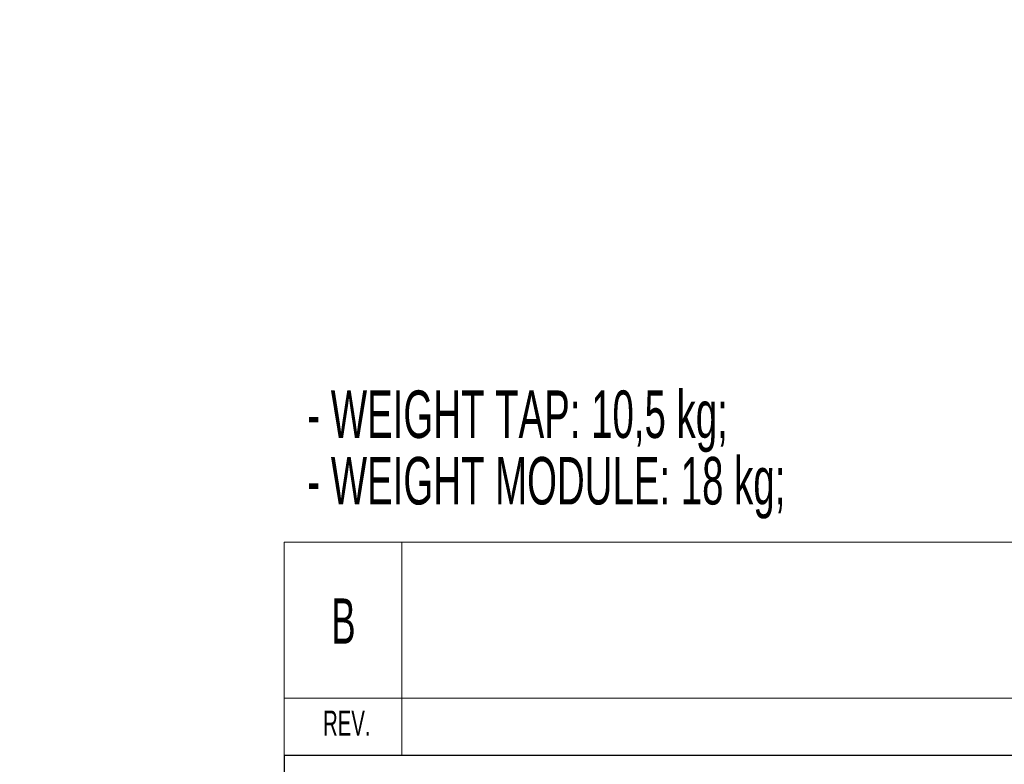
# Model space of a CAD drawing. Header units: millimetres. Extents: x 1 to 419, y 2 to 295.
# Tile 45 of 60: x 203 to 254, y 55 to 94. Entities that reach past the tile are written whole.
import ezdxf

# ---------------------------------------------------------------- set-up
doc = ezdxf.new("R2010")
doc.units = ezdxf.units.MM
doc.styles.add('SLDTEXTSTYLE0', font='TXT', dxfattribs={"width": 0.605})
doc.dimstyles.new('SLDDIMSTYLE1', dxfattribs={"dimtxt": 2.5, "dimasz": 3, "dimexe": 0, "dimexo": 0.0625, "dimtad": 1, "dimdec": 0, "dimlfac": 5, "dimrnd": 1e-09, "dimzin": 12, "dimdsep": 46, "dimtxsty": 'SLDTEXTSTYLE0', "dimsah": 1, "dimcen": 0.09, "dimadec": 0, "dimazin": 3, "dimtfac": 1, "dimtofl": 0, "dimtmove": 0, "dimatfit": 3, "dimfxl": 1, "dimfrac": 2, "dimtolj": 1, "dimtzin": 12, "dimarcsym": 0})

# ---------------------------------------------------------------- blocks, each defined once
blk = doc.blocks.new('SW_NOTE_0')
at = {"color": 0, "linetype": 'Continuous', "lineweight": 0, "char_height": 2.5, "attachment_point": 1, "style": 'SLDTEXTSTYLE0'}
for s, insert in [('- WEIGHT TAP: 10,5 kg;', (0, 3.223)), ('- WEIGHT MODULE: 18 kg;', (0, -0.277))]:
    blk.add_mtext(s, dxfattribs=dict(at, insert=insert))
blk = doc.blocks.new('_D_9')
at = {"color": 7, "linetype": 'Continuous', "lineweight": 0}
for p, q in [((145.216, 146.691), (145.216, 96.786)), ((220.727, 115.454), (220.727, 96.786)), ((145.216, 97.786), (220.727, 97.786))]:
    blk.add_line(p, q, dxfattribs=at)
at = {"color": 7, "linetype": 'Continuous', "lineweight": 18}
for points in [[(145.216, 97.786), (148.216, 97.286), (148.216, 98.286)], [(220.727, 97.786), (217.727, 98.286), (217.727, 97.286)]]:
    blk.add_solid(points, dxfattribs=at)
at = {"color": 7, "linetype": 'Continuous', "lineweight": 18, "char_height": 2.5, "attachment_point": 1, "style": 'SLDTEXTSTYLE0'}
for s, insert in [('mm (14,9 in)', (176.659, 101.009)), ('378', (169.992, 101.009))]:
    blk.add_mtext(s, dxfattribs=dict(at, insert=insert))

msp = doc.modelspace()

# ---------------------------------------------------------------- linework, layer by layer
at = {"color": 7, "linetype": 'Continuous', "lineweight": 18}
for p, q in [((216.5, 66.6), (413.5, 66.6)), ((216.5, 66.6), (216.5, 55.4)), ((222.7, 66.6), (222.7, 58.4)), ((216.5, 58.4), (413.5, 58.4)), ((222.7, 58.4), (222.7, 55.4))]:
    msp.add_line(p, q, dxfattribs=at)
at = {"color": 7, "linetype": 'Continuous', "lineweight": 25}
for q in [(413.5, 55.4), (216.5, 7.501)]:
    msp.add_line((216.5, 55.4), q, dxfattribs=at)

# ---------------------------------------------------------------- block references
at = {"color": 7, "linetype": 'Continuous', "lineweight": 0}
msp.add_blockref('SW_NOTE_0', (217.7222, 71.3658), dxfattribs=at)

# ---------------------------------------------------------------- texts
at = {"color": 7, "linetype": 'Continuous', "lineweight": 0, "attachment_point": 2, "style": 'SLDTEXTSTYLE0'}
for s, insert, char_height in [('B', (219.6207, 63.6446), 2.3813), ('REV.', (219.7986, 57.7414), 1.32292)]:
    msp.add_mtext(s, dxfattribs=dict(at, insert=insert, char_height=char_height))

# ---------------------------------------------------------------- dimensions: what is measured, and where the dimension line sits
at = {"color": 7, "linetype": 'Continuous', "lineweight": 18}
dim = msp.add_linear_dim(base=(220.7266, 97.7865), p1=(145.2164, 147.6913), p2=(220.7266, 116.4541), text='<> mm (14,9 in)', dimstyle='SLDDIMSTYLE1', dxfattribs=at)
dim.commit()
dim.dimension.update_dxf_attribs({"geometry": '_D_9', "text_midpoint": (182.9715, 97.7865), "dimtype": 160})

doc.saveas('drawing.dxf')
